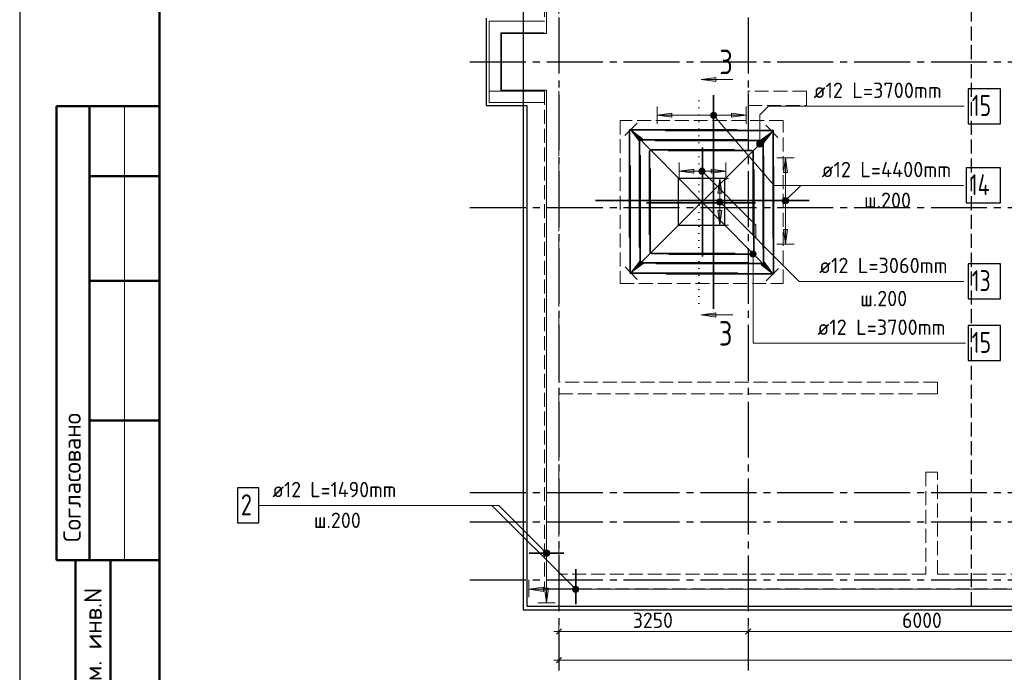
# Model space of a CAD drawing. Header units: millimetres. Extents: x 0 to 50400, y 0 to 35640.
# Tile 2 of 9: x 0 to 16915, y 8875 to 20087. Entities that reach past the tile are written whole.
import ezdxf

# ---------------------------------------------------------------- set-up
doc = ezdxf.new("R2010")
doc.units = ezdxf.units.MM
for name, pattern in [('______2', [324, 240, -84]), ('______5', [1320, 960, -120, 120, -120]), ('______9', [120, 0, -120])]:
    doc.linetypes.add(name, pattern=pattern)
for name, color, linetype, lineweight in [('Standard', 7, 'Continuous', 25), ('ЖБ Лента фундамента под плитной частью', 52, 'Continuous', 50), ('ЖБ Пилон', 7, 'Continuous', 35), ('ЖБ Плита Фундамента верхний уровень', 7, 'Continuous', 35), ('ЖБ Стена верхний уровень', 7, 'Continuous', 35), ('Общий01', 7, 'Continuous', 13), ('Общий02', 7, 'Continuous', 18), ('Позиционная метка линия выноска', 7, 'Continuous', 13), ('Позиционная метка номер позиции', 7, 'Continuous', 13), ('Размерная линия_ общее', 7, 'Continuous', 13)]:
    doc.layers.add(name, color=color, linetype=linetype, lineweight=lineweight)
for name, color, linetype, lineweight, true_color in [('Обрамление Г-обр.', 7, 'Continuous', 25, 0x5f1e0f), ('Обрамление П-обр. равн.', 7, 'Continuous', 25, 0x5f1e0f), ('Оси', 7, '______5', 13, 0x656565)]:
    doc.layers.add(name, color=color, linetype=linetype, lineweight=lineweight, true_color=true_color)
doc.styles.add('ISOCPEUR', font='txt')

msp = doc.modelspace()

# ---------------------------------------------------------------- hatches: boundary and pattern name
at = {"layer": 'Общий01', "linetype": 'Continuous', "lineweight": 13, "transparency": 33554687}
for points in [[(11961, 19023), (11709, 19059), (11961, 19095)], [(11961, 14979), (11709, 15015), (11961, 15051)]]:
    msp.add_hatch(color=7, dxfattribs=at).paths.add_polyline_path(points, flags=16)
at = {"layer": 'Общий02', "linetype": 'Continuous', "lineweight": 13, "transparency": 33554687}
for points in [[(11206, 18410), (10954, 18446), (11206, 18482)], [(10648, 17993), (10497, 18197), (10699, 18043)], [(13121, 17462), (13157, 17714), (13193, 17462)], [(11582, 17448), (11330, 17484), (11582, 17520)], [(11992, 17105), (12028, 17357), (12064, 17105)], [(10711, 15896), (10507, 15744), (10660, 15947)], [(9087, 10319), (9051, 10067), (9015, 10319)]]:
    msp.add_hatch(color=7, dxfattribs=at).paths.add_polyline_path(points, flags=16)
for points in [[(12230, 18410), (12482, 18446), (12230, 18482)], [(12774, 17959), (12927, 18163), (12723, 18010)], [(11878, 17448), (12130, 17484), (11878, 17520)], [(11992, 16809), (12028, 16557), (12064, 16809)], [(13121, 16481), (13157, 16229), (13193, 16481)], [(12737, 15875), (12940, 15721), (12789, 15925)], [(8997, 10338), (8745, 10302), (8997, 10266)]]:
    msp.add_hatch(color=7, dxfattribs=at).paths.add_polyline_path(points)
at = {"layer": 'Позиционная метка номер позиции', "linetype": 'Continuous', "lineweight": 13, "transparency": 33554687}
for points in [[(11912, 18499), (11871, 18463), (11869, 18436)], [(11912, 18499), (11869, 18436), (11940, 18497)], [(11940, 18497), (11869, 18436), (11881, 18410)], [(11871, 18463), (11912, 18499), (11887, 18487)], [(11940, 18497), (11881, 18410), (11963, 18481)], [(11963, 18481), (11881, 18410), (11905, 18395)], [(11963, 18481), (11905, 18395), (11975, 18456)], [(11975, 18456), (11905, 18395), (11932, 18393)], [(11975, 18456), (11932, 18393), (11973, 18428)], [(11973, 18428), (11932, 18393), (11957, 18405)], [(12662, 17953), (12770, 17953), (12763, 17980)], [(12662, 17953), (12763, 17980), (12670, 17980)], [(12670, 17926), (12770, 17953), (12662, 17953)], [(12670, 17980), (12763, 17980), (12743, 17999)], [(12670, 17980), (12743, 17999), (12689, 17999)], [(12670, 17926), (12763, 17926), (12770, 17953)], [(12689, 17999), (12743, 17999), (12716, 18007)], [(12689, 17906), (12763, 17926), (12670, 17926)], [(12689, 17906), (12743, 17906), (12763, 17926)], [(12743, 17906), (12689, 17906), (12716, 17899)], [(11670, 17498), (11708, 17536), (11684, 17522)], [(11708, 17536), (11670, 17498), (11670, 17470)], [(11708, 17536), (11670, 17470), (11736, 17536)], [(11736, 17536), (11670, 17470), (11684, 17446)], [(11736, 17536), (11684, 17446), (11760, 17522)], [(11760, 17522), (11684, 17446), (11708, 17432)], [(11760, 17522), (11708, 17432), (11774, 17498)], [(11774, 17498), (11708, 17432), (11736, 17432)], [(11774, 17498), (11736, 17432), (11774, 17470)], [(11774, 17470), (11736, 17432), (11760, 17446)], [(11976, 16971), (12014, 17009), (11990, 16995)], [(12014, 17009), (11976, 16971), (11976, 16943)], [(12014, 17009), (11976, 16943), (12041, 17009)], [(12041, 17009), (11976, 16943), (11990, 16919)], [(12041, 17009), (11990, 16919), (12066, 16995)], [(12066, 16995), (11990, 16919), (12014, 16905)], [(12066, 16995), (12014, 16905), (12080, 16971)], [(12080, 16971), (12014, 16905), (12041, 16905)], [(12080, 16971), (12041, 16905), (12080, 16943)], [(12080, 16943), (12041, 16905), (12066, 16919)], [(13106, 16993), (13196, 16941), (13119, 17017)], [(13106, 16965), (13171, 16927), (13106, 16993)], [(13106, 16993), (13171, 16927), (13196, 16941)], [(13144, 16927), (13106, 16965), (13119, 16941)], [(13106, 16965), (13144, 16927), (13171, 16927)], [(13119, 17017), (13209, 16965), (13144, 17031)], [(13119, 17017), (13196, 16941), (13209, 16965)], [(13144, 17031), (13209, 16965), (13209, 16993)], [(13144, 17031), (13209, 16993), (13171, 17031)], [(13171, 17031), (13209, 16993), (13196, 17017)], [(12645, 16088), (12552, 16088), (12545, 16061)], [(12645, 16088), (12545, 16061), (12653, 16061)], [(12626, 16108), (12572, 16108), (12552, 16088)], [(12626, 16108), (12552, 16088), (12645, 16088)], [(12572, 16108), (12626, 16108), (12599, 16115)], [(12653, 16061), (12545, 16061), (12552, 16034)], [(12653, 16061), (12552, 16034), (12645, 16034)], [(12645, 16034), (12552, 16034), (12572, 16015)], [(12645, 16034), (12572, 16015), (12626, 16015)], [(12626, 16015), (12572, 16015), (12599, 16007)], [(9013, 10883), (9065, 10973), (8999, 10908)], [(8999, 10908), (9065, 10973), (9037, 10973)], [(8999, 10908), (9037, 10973), (8999, 10935)], [(8999, 10935), (9037, 10973), (9013, 10960)], [(9013, 10883), (9065, 10973), (8999, 10908)], [(8999, 10908), (9065, 10973), (9037, 10973)], [(8999, 10908), (9037, 10973), (8999, 10935)], [(8999, 10935), (9037, 10973), (9013, 10960)], [(9013, 10883), (9089, 10960), (9065, 10973)], [(9013, 10883), (9089, 10960), (9065, 10973)], [(9037, 10870), (9089, 10960), (9013, 10883)], [(9037, 10870), (9089, 10960), (9013, 10883)], [(9037, 10870), (9103, 10935), (9089, 10960)], [(9037, 10870), (9103, 10935), (9089, 10960)], [(9065, 10870), (9103, 10935), (9037, 10870)], [(9065, 10870), (9103, 10935), (9037, 10870)], [(9065, 10870), (9103, 10908), (9103, 10935)], [(9065, 10870), (9103, 10908), (9103, 10935)], [(9103, 10908), (9065, 10870), (9089, 10883)], [(9103, 10908), (9065, 10870), (9089, 10883)], [(9514, 10264), (9566, 10354), (9500, 10289)], [(9500, 10289), (9566, 10354), (9538, 10354)], [(9500, 10289), (9538, 10354), (9500, 10316)], [(9500, 10316), (9538, 10354), (9514, 10340)], [(9514, 10264), (9590, 10340), (9566, 10354)], [(9538, 10250), (9590, 10340), (9514, 10264)], [(9538, 10250), (9604, 10316), (9590, 10340)], [(9566, 10250), (9604, 10316), (9538, 10250)], [(9566, 10250), (9604, 10289), (9604, 10316)], [(9604, 10289), (9566, 10250), (9590, 10264)]]:
    msp.add_hatch(color=7, dxfattribs=at).paths.add_polyline_path(points)

# ---------------------------------------------------------------- linework, layer by layer
at = {"layer": 'Standard', "color": 7, "linetype": 'Continuous', "lineweight": 25, "transparency": 33554687}
msp.add_line((2400, 35040), (2400, 1270), dxfattribs=at)
at = {"layer": 'Standard', "color": 7, "linetype": 'Continuous', "lineweight": 50, "transparency": 33554687}
for p, q in [((7, 18600), (0, 18600)), ((2400, 18600), (632, 18600)), ((632, 18600), (632, 10800)), ((632, 18600), (632, 10800)), ((1200, 18600), (1200, 10800)), ((2400, 17400), (1200, 17400)), ((2400, 15600), (1200, 15600)), ((2400, 13200), (1200, 13200)), ((0, 10800), (7, 10800)), ((632, 10800), (2400, 10800)), ((960, 600), (960, 10800)), ((960, 600), (960, 10800)), ((1560, 600), (1560, 10800))]:
    msp.add_line(p, q, dxfattribs=at)
at = {"layer": 'Standard', "color": 7, "linetype": 'Continuous', "lineweight": 13, "transparency": 33554687}
msp.add_line((1800, 18600), (1800, 10800), dxfattribs=at)
at = {"layer": 'Standard', "color": 7, "linetype": 'Continuous', "lineweight": 25, "transparency": 33554687}
msp.add_lwpolyline([(0, 0), (50400, 0), (50400, 35640), (0, 35640), (0, 0)], close=True, dxfattribs=at)
at = {"layer": 'Standard', "color": 7, "linetype": 'Continuous', "lineweight": 50, "transparency": 33554687}
msp.add_lwpolyline([(2400, 35040), (49800, 35040), (49800, 600), (2400, 600), (2400, 35040)], close=True, dxfattribs=at)
at = {"layer": 'Standard', "color": 254, "linetype": 'Continuous', "lineweight": -3, "true_color": 0xc4c4ff, "transparency": 33554687}
msp.add_lwpolyline([(8651, 9948), (31612, 9948), (31612, 27975), (8651, 27975), (8651, 9948)], dxfattribs=at)
at = {"layer": 'ЖБ Лента фундамента под плитной частью', "color": 251, "linetype": '______2', "lineweight": 13, "true_color": 0x656565, "transparency": 33554687}
for p, q in [((13115, 18357), (10315, 18357)), ((10315, 18357), (10315, 15557)), ((13115, 15557), (13115, 18357)), ((11315, 17357), (12115, 17357)), ((11315, 16557), (11315, 17357)), ((12115, 17357), (12115, 16557)), ((12115, 16557), (11315, 16557)), ((10315, 15557), (13115, 15557))]:
    msp.add_line(p, q, dxfattribs=at)
at = {"layer": 'ЖБ Пилон', "color": 253, "linetype": '______2', "lineweight": 13, "true_color": 0xa0a0a0, "transparency": 33554687}
for p, q in [((13515, 18862), (12515, 18862)), ((12515, 18862), (12515, 18612)), ((13515, 18612), (13515, 18862)), ((12515, 18612), (13515, 18612))]:
    msp.add_line(p, q, dxfattribs=at)
at = {"layer": 'ЖБ Плита Фундамента верхний уровень', "color": 251, "linetype": 'Continuous', "lineweight": 25, "true_color": 0x656565, "transparency": 33554687}
for p, q in [((8015, 20112), (8015, 18612)), ((8015, 18612), (8715, 18612)), ((8715, 18612), (8715, 10012)), ((12115, 17357), (11315, 17357)), ((11315, 17357), (11315, 16557)), ((12115, 16557), (12115, 17357)), ((11315, 16557), (12115, 16557)), ((8715, 10012), (40215, 10012))]:
    msp.add_line(p, q, dxfattribs=at)
at = {"layer": 'ЖБ Стена верхний уровень', "color": 253, "linetype": '______2', "lineweight": 13, "true_color": 0xa0a0a0, "transparency": 33554687}
for p, q in [((9015, 32362), (9015, 20062)), ((9265, 19862), (9265, 32362)), ((9015, 20062), (8065, 20062)), ((8065, 20062), (8065, 19862)), ((8065, 19862), (8065, 18862)), ((8265, 18862), (8265, 19862)), ((8265, 19862), (9015, 19862)), ((8065, 18862), (8265, 18862)), ((9015, 18862), (8065, 18862)), ((8065, 18862), (8065, 18662)), ((9015, 18862), (9015, 10312)), ((9015, 18662), (9015, 18862)), ((9265, 13862), (9265, 18862)), ((8065, 18662), (9015, 18662)), ((15765, 13862), (9265, 13862)), ((15765, 13662), (15765, 13862)), ((9265, 13662), (15565, 13662)), ((9265, 10562), (9265, 13662)), ((15565, 13662), (15765, 13662)), ((15565, 12312), (15765, 12312)), ((15565, 12312), (15565, 10562)), ((15765, 10562), (15765, 12312)), ((15565, 10562), (9265, 10562)), ((33465, 10562), (15765, 10562)), ((9015, 10312), (9265, 10312)), ((9265, 10312), (40165, 10312))]:
    msp.add_line(p, q, dxfattribs=at)
at = {"layer": 'Обрамление Г-обр.', "color": 7, "linetype": 'Continuous', "lineweight": 35, "transparency": 33554687}
for p, q in [((11922, 18792), (11922, 15120)), ((11922, 18792), (11922, 15120)), ((11730, 17893), (11730, 16021)), ((11730, 17893), (11730, 16021)), ((9893, 16979), (13564, 16979)), ((9893, 16979), (13564, 16979)), ((12643, 16939), (10771, 16939)), ((12643, 16939), (10771, 16939))]:
    msp.add_line(p, q, dxfattribs=at)
at = {"layer": 'Обрамление Г-обр.', "color": 7, "linetype": 'Continuous', "lineweight": 25, "transparency": 33554687}
for points in [[(16296, 18301), (16848, 18301), (16848, 18901), (16296, 18901), (16296, 18301)], [(16260, 16941), (16848, 16941), (16848, 17541), (16260, 17541), (16260, 16941)], [(16296, 15292), (16848, 15292), (16848, 15892), (16296, 15892), (16296, 15292)], [(16296, 14231), (16848, 14231), (16848, 14831), (16296, 14831), (16296, 14231)]]:
    msp.add_lwpolyline(points, dxfattribs=at)
at = {"layer": 'Обрамление Г-обр.', "color": 7, "linetype": 'Continuous', "lineweight": 35, "transparency": 33554687}
for points in [[(10477, 16345), (10477, 18195), (12327, 18195)], [(10477, 16345), (10477, 18195), (12327, 18195)], [(12942, 16335), (12942, 18185), (11092, 18185)], [(12942, 16335), (12942, 18185), (11092, 18185)], [(10649, 16172), (10649, 18022), (12499, 18022)], [(10649, 16172), (10649, 18022), (12499, 18022)], [(12770, 16162), (12770, 18012), (10920, 18012)], [(12770, 16162), (12770, 18012), (10920, 18012)], [(10818, 16391), (10818, 17816), (10819, 17822), (10821, 17829), (10825, 17835), (10829, 17841), (10834, 17845), (10840, 17848), (10847, 17851), (10854, 17851), (12278, 17851)], [(10818, 16391), (10818, 17816), (10819, 17822), (10821, 17829), (10825, 17835), (10829, 17841), (10834, 17845), (10840, 17848), (10847, 17851), (10854, 17851), (12278, 17851)], [(12601, 16381), (12601, 17806), (12600, 17812), (12598, 17819), (12595, 17825), (12590, 17831), (12585, 17835), (12579, 17838), (12572, 17841), (12566, 17841), (11141, 17841)], [(12601, 16381), (12601, 17806), (12600, 17812), (12598, 17819), (12595, 17825), (12590, 17831), (12585, 17835), (12579, 17838), (12572, 17841), (12566, 17841), (11141, 17841)], [(12510, 15909), (10660, 15909), (10660, 17759)], [(12510, 15909), (10660, 15909), (10660, 17759)], [(10931, 15896), (12781, 15896), (12781, 17746)], [(10931, 15896), (12781, 15896), (12781, 17746)], [(12338, 15732), (10488, 15732), (10488, 17582)], [(12338, 15732), (10488, 15732), (10488, 17582)], [(12290, 16071), (10866, 16071), (10859, 16072), (10852, 16075), (10846, 16078), (10841, 16082), (10837, 16087), (10833, 16094), (10831, 16100), (10830, 16107), (10830, 17531)], [(12290, 16071), (10866, 16071), (10859, 16072), (10852, 16075), (10846, 16078), (10841, 16082), (10837, 16087), (10833, 16094), (10831, 16100), (10830, 16107), (10830, 17531)], [(11103, 15719), (12953, 15719), (12953, 17569)], [(11103, 15719), (12953, 15719), (12953, 17569)], [(11151, 16059), (12576, 16059), (12582, 16060), (12589, 16063), (12595, 16066), (12600, 16070), (12605, 16075), (12608, 16082), (12610, 16088), (12611, 16095), (12611, 17519)], [(11151, 16059), (12576, 16059), (12582, 16060), (12589, 16063), (12595, 16066), (12600, 16070), (12605, 16075), (12608, 16082), (12610, 16088), (12611, 16095), (12611, 17519)]]:
    msp.add_lwpolyline(points, dxfattribs=at)
at = {"layer": 'Обрамление П-обр. равн.', "color": 7, "linetype": 'Continuous', "lineweight": 35, "transparency": 33554687}
for p, q in [((8751, 10922), (9351, 10922)), ((8751, 10922), (9351, 10922)), ((9552, 10048), (9552, 10648)), ((9552, 10048), (9552, 10648))]:
    msp.add_line(p, q, dxfattribs=at)
at = {"layer": 'Обрамление П-обр. равн.', "color": 7, "linetype": 'Continuous', "lineweight": 25, "transparency": 33554687}
msp.add_lwpolyline([(3739, 11442), (4111, 11442), (4111, 12042), (3739, 12042), (3739, 11442)], dxfattribs=at)
at = {"layer": 'Общий01', "color": 251, "linetype": '______2', "lineweight": 25, "true_color": 0x656565, "transparency": 33554687}
msp.add_line((16351, 10012), (16351, 32912), dxfattribs=at)
at = {"layer": 'Общий01', "color": 7, "linetype": 'Continuous', "lineweight": 13, "transparency": 33554687}
for p, q in [((11709, 19059), (11961, 19095)), ((11709, 19059), (12249, 19059)), ((11709, 19059), (11709, 19059)), ((11709, 19059), (11709, 19059)), ((11709, 19059), (11709, 19059)), ((11961, 19023), (11709, 19059)), ((11961, 19095), (11961, 19023)), ((11961, 19059), (11979, 19059)), ((11709, 15015), (11961, 15051)), ((11709, 15015), (12249, 15015)), ((11709, 15015), (11709, 15015)), ((11709, 15015), (11709, 15015)), ((11709, 15015), (11709, 15015)), ((11961, 14979), (11709, 15015)), ((11961, 15051), (11961, 14979)), ((11961, 15015), (11979, 15015))]:
    msp.add_line(p, q, dxfattribs=at)
at = {"layer": 'Общий01', "color": 7, "linetype": '______9', "lineweight": 13, "transparency": 33554687}
msp.add_line((11666, 15211), (11666, 18822), dxfattribs=at)
at = {"layer": 'Общий02', "color": 7, "linetype": 'Continuous', "lineweight": 13, "transparency": 33554687}
for p, q in [((10954, 18296), (10954, 18596)), ((10954, 18446), (11206, 18482)), ((10954, 18446), (12482, 18446)), ((10954, 18446), (10954, 18446)), ((10954, 18446), (10954, 18446)), ((10954, 18446), (10954, 18446)), ((11206, 18410), (10954, 18446)), ((11206, 18482), (11206, 18410)), ((11206, 18446), (11224, 18446)), ((12230, 18446), (12212, 18446)), ((12482, 18446), (12230, 18482)), ((12230, 18482), (12230, 18410)), ((12230, 18410), (12482, 18446)), ((12482, 18296), (12482, 18596)), ((12482, 18446), (12482, 18446)), ((12482, 18446), (12482, 18446)), ((12482, 18446), (12482, 18446)), ((10394, 18099), (10606, 18310)), ((13026, 18062), (12816, 18276)), ((10497, 18197), (12940, 15721)), ((10497, 18197), (10497, 18197)), ((10497, 18197), (10497, 18197)), ((10497, 18197), (10497, 18197)), ((10497, 18197), (10699, 18043)), ((10648, 17993), (10497, 18197)), ((10507, 15744), (12927, 18163)), ((12927, 18163), (12723, 18010)), ((12774, 17959), (12927, 18163)), ((12927, 18163), (12927, 18163)), ((12927, 18163), (12927, 18163)), ((12927, 18163), (12927, 18163)), ((10699, 18043), (10648, 17993)), ((10674, 18018), (10686, 18005)), ((12723, 18010), (12774, 17959)), ((12748, 17985), (12736, 17972)), ((11330, 17334), (11330, 17634)), ((12130, 17334), (12130, 17634)), ((13007, 17714), (13307, 17714)), ((13121, 17462), (13157, 17714)), ((13157, 17714), (13157, 16229)), ((13157, 17714), (13157, 17714)), ((13157, 17714), (13157, 17714)), ((13157, 17714), (13157, 17714)), ((13157, 17714), (13193, 17462)), ((11330, 17484), (11582, 17520)), ((11330, 17484), (12130, 17484)), ((11330, 17484), (11330, 17484)), ((11330, 17484), (11330, 17484)), ((11330, 17484), (11330, 17484)), ((11582, 17448), (11330, 17484)), ((11582, 17520), (11582, 17448)), ((11582, 17484), (11600, 17484)), ((11878, 17484), (11860, 17484)), ((12130, 17484), (11878, 17520)), ((11878, 17520), (11878, 17448)), ((11878, 17448), (12130, 17484)), ((12130, 17484), (12130, 17484)), ((12130, 17484), (12130, 17484)), ((12130, 17484), (12130, 17484)), ((13193, 17462), (13121, 17462)), ((13157, 17462), (13157, 17444)), ((11878, 17357), (12178, 17357)), ((11992, 17105), (12028, 17357)), ((12028, 17357), (12028, 16557)), ((12028, 17357), (12028, 17357)), ((12028, 17357), (12028, 17357)), ((12028, 17357), (12028, 17357)), ((12028, 17357), (12064, 17105)), ((12064, 17105), (11992, 17105)), ((12028, 17105), (12028, 17087)), ((12064, 16809), (11992, 16809)), ((11992, 16809), (12028, 16557)), ((12028, 16809), (12028, 16827)), ((12028, 16557), (12064, 16809)), ((11878, 16557), (12178, 16557)), ((12028, 16557), (12028, 16557)), ((12028, 16557), (12028, 16557)), ((12028, 16557), (12028, 16557)), ((13193, 16481), (13121, 16481)), ((13121, 16481), (13157, 16229)), ((13157, 16481), (13157, 16499)), ((13157, 16229), (13193, 16481)), ((13007, 16229), (13307, 16229)), ((13157, 16229), (13157, 16229)), ((13157, 16229), (13157, 16229)), ((13157, 16229), (13157, 16229)), ((10507, 15744), (10660, 15947)), ((10660, 15947), (10711, 15896)), ((10685, 15922), (10698, 15935)), ((12789, 15925), (12737, 15875)), ((12763, 15900), (12750, 15913)), ((12940, 15721), (12789, 15925)), ((10610, 15625), (10400, 15839)), ((10711, 15896), (10507, 15744)), ((10507, 15744), (10507, 15744)), ((10507, 15744), (10507, 15744)), ((10507, 15744), (10507, 15744)), ((12737, 15875), (12940, 15721)), ((12826, 15603), (13038, 15815)), ((12940, 15721), (12940, 15721)), ((12940, 15721), (12940, 15721)), ((12940, 15721), (12940, 15721)), ((8745, 10166), (8745, 10466)), ((8997, 10338), (8745, 10302)), ((8997, 10266), (8997, 10338)), ((9051, 10067), (9015, 10319)), ((9015, 10319), (9087, 10319)), ((9051, 10319), (9051, 10337)), ((9087, 10319), (9051, 10067)), ((8745, 10302), (8745, 10302)), ((8745, 10302), (8745, 10302)), ((8745, 10302), (8745, 10302)), ((8745, 10302), (8997, 10266)), ((8997, 10302), (9015, 10302)), ((8901, 10067), (9201, 10067)), ((9051, 10067), (9051, 10067)), ((9051, 10067), (9051, 10067)), ((9051, 10067), (9051, 10067))]:
    msp.add_line(p, q, dxfattribs=at)
msp.add_lwpolyline([(9051, 10067), (9051, 18874), (8277, 18874), (8277, 19851), (9051, 19851), (9051, 32643), (18576, 32643), (20286, 32643), (37710, 32643), (39520, 32643), (39950, 32643), (39950, 10302), (8745, 10302)], dxfattribs=at)
at = {"layer": 'Оси', "color": 8, "linetype": '______5', "lineweight": -3, "transparency": 33554687}
for p, q in [((9265, 33324), (9265, 8909)), ((12515, 33324), (12515, 8909)), ((7736, 19362), (42963, 19362)), ((7736, 16862), (42963, 16862)), ((7736, 11962), (42963, 11962)), ((7736, 11462), (42963, 11462)), ((7736, 10462), (42963, 10462))]:
    msp.add_line(p, q, dxfattribs=at)
at = {"layer": 'Позиционная метка линия выноска', "color": 7, "linetype": 'Continuous', "lineweight": 18, "transparency": 33554687}
for p, q in [((8065, 18662), (8065, 20062)), ((8065, 20062), (8385, 20062)), ((9015, 20062), (8365, 20062)), ((9015, 19862), (8265, 19862)), ((8265, 19862), (8265, 18862)), ((8265, 18862), (9015, 18862)), ((9015, 18662), (8065, 18662))]:
    msp.add_line(p, q, dxfattribs=at)
at = {"layer": 'Позиционная метка номер позиции', "color": 7, "linetype": 'Continuous', "lineweight": 13, "transparency": 33554687}
for p, q in [((11887, 18487), (11887, 18487)), ((11963, 18481), (11963, 18481)), ((11881, 18410), (11881, 18410)), ((11957, 18405), (11957, 18405)), ((12662, 17953), (12662, 17953)), ((12716, 18007), (12716, 18007)), ((12770, 17953), (12770, 17953)), ((12716, 17899), (12716, 17899)), ((11684, 17522), (11684, 17522)), ((11684, 17446), (11684, 17446)), ((11760, 17522), (11760, 17522)), ((11760, 17446), (11760, 17446)), ((11990, 16995), (11990, 16995)), ((11990, 16919), (11990, 16919)), ((12066, 16995), (12066, 16995)), ((12066, 16919), (12066, 16919)), ((13119, 17017), (13119, 17017)), ((13119, 16941), (13119, 16941)), ((13196, 17017), (13196, 17017)), ((13196, 16941), (13196, 16941)), ((12599, 16115), (12599, 16115)), ((12545, 16061), (12545, 16061)), ((12599, 16007), (12599, 16007)), ((12653, 16061), (12653, 16061)), ((9552, 10302), (8113, 11742)), ((9051, 10922), (8846, 11127)), ((9013, 10960), (9013, 10960)), ((9013, 10960), (9013, 10960)), ((9013, 10883), (9013, 10883)), ((9013, 10883), (9013, 10883)), ((9089, 10960), (9089, 10960)), ((9089, 10960), (9089, 10960)), ((9089, 10883), (9089, 10883)), ((9089, 10883), (9089, 10883)), ((9514, 10340), (9514, 10340)), ((9590, 10340), (9590, 10340)), ((9514, 10264), (9514, 10264)), ((9590, 10264), (9590, 10264))]:
    msp.add_line(p, q, dxfattribs=at)
for points in [[(11922, 18446), (12961, 17241), (13419, 17241)], [(12716, 17953), (12716, 18453), (12865, 18601), (16225, 18601)], [(11722, 17484), (12649, 16557), (12649, 16335)], [(13157, 16979), (13419, 17241), (16212, 17241)], [(12028, 16957), (13392, 15592), (16218, 15592)], [(12599, 16061), (12599, 14531), (16249, 14531)], [(9051, 10922), (8231, 11742), (4111, 11742)]]:
    msp.add_lwpolyline(points, dxfattribs=at)
for centre in [(11922, 18446), (12716, 17953), (11722, 17484), (12028, 16957), (13157, 16979), (12599, 16061), (9051, 10922), (9051, 10922), (9552, 10302)]:
    msp.add_circle(centre, 54, dxfattribs=at)
at = {"layer": 'Размерная линия_ общее', "color": 7, "linetype": 'Continuous', "lineweight": 13, "transparency": 33554687}
for p, q in [((9265, 9577), (9265, 9727)), ((12515, 9577), (12515, 9727)), ((9265, 9577), (9175, 9577)), ((9265, 9577), (9265, 9427)), ((9265, 9577), (12515, 9577)), ((12515, 9577), (12515, 9427)), ((12515, 9577), (18515, 9577)), ((9265, 9082), (9265, 9232)), ((9265, 9082), (9175, 9082)), ((9265, 9082), (9265, 8932)), ((9265, 9082), (9265, 8988)), ((9265, 9082), (40065, 9082))]:
    msp.add_line(p, q, dxfattribs=at)
at = {"layer": 'Размерная линия_ общее', "color": 7, "linetype": 'Continuous', "lineweight": 25, "transparency": 33554687}
for p, q in [((9220, 9532), (9310, 9622)), ((12470, 9532), (12560, 9622)), ((9220, 9037), (9310, 9127))]:
    msp.add_line(p, q, dxfattribs=at)

# ---------------------------------------------------------------- texts
at = {"layer": 'Standard', "color": 7, "linetype": 'Continuous', "lineweight": 50, "transparency": 33554687, "char_height": 300, "attachment_point": 7, "rotation": 90, "style": 'ISOCPEUR'}
for s, insert, width in [('\\A1;{\\fISOCPEUR|i0|b0;\\H300.000000;\\W1.000000;\\C7;Согласовано}\\P', (1050, 11114), 2486.25), ('\\A1;{\\fISOCPEUR|i0|b0;\\H300.000000;\\W1.000000;\\C7;Взам. инв.N}\\P', (1408, 8083), 2290.92)]:
    msp.add_mtext(s, dxfattribs=dict(at, insert=insert, width=width))
at = {"layer": 'Обрамление Г-обр.', "color": 7, "linetype": 'Continuous', "lineweight": 13, "transparency": 33554687, "attachment_point": 7, "style": 'ISOCPEUR'}
for s, insert, char_height, width in [('\\W0.96;ø12 L=3700mm ', (13641, 18742), 264, 2580.64), ('\\W0.75;15', (16356, 18433), 360, 566.74), ('\\W0.96;ø12 L=4400mm ', (13778, 17381), 264, 2633.64), ('\\W0.76;14', (16320, 17073), 360, 605.48), ('\\W0.96;ø12 L=3060mm ', (13735, 15733), 264, 2580.62), ('\\W0.75;13', (16356, 15424), 360, 566.74), ('\\W0.96;ø12 L=3700mm ', (13706, 14672), 264, 2580.62), ('\\W0.75;15', (16356, 14363), 360, 566.74)]:
    msp.add_mtext(s, dxfattribs=dict(at, insert=insert, char_height=char_height, width=width))
at = {"layer": 'Обрамление П-обр. равн.', "color": 7, "linetype": 'Continuous', "lineweight": 13, "transparency": 33554687, "attachment_point": 7, "style": 'ISOCPEUR'}
for s, insert, char_height, width in [('\\W0.95;ш.200 ', (14506, 16853), 264, 1154.55), ('\\W0.95;ш.200 ', (14441, 15165), 264, 1154.56), ('\\W0.94;ø12 L=1490mm ', (4342, 11883), 264, 2551.79), ('\\W0.78;2', (3799, 11574), 360, 391.69), ('\\W0.95;ш.200 ', (5055, 11355), 264, 1154.56)]:
    msp.add_mtext(s, dxfattribs=dict(at, insert=insert, char_height=char_height, width=width))
at = {"layer": 'Общий01', "color": 7, "linetype": 'Continuous', "lineweight": 35, "transparency": 33554687, "char_height": 420, "attachment_point": 7, "style": 'ISOCPEUR'}
for insert, width in [((12020, 19151), 456.96), ((12013, 14488), 456.97)]:
    msp.add_mtext('\\W0.78;3', dxfattribs=dict(at, insert=insert, width=width))
at = {"layer": 'Размерная линия_ общее', "color": 7, "linetype": 'Continuous', "lineweight": 25, "transparency": 33554687, "char_height": 264, "attachment_point": 7, "style": 'ISOCPEUR'}
for s, insert, width in [('\\W0.93;3250', (10534, 9637), 861.72), ('\\W0.93;6000', (15159, 9637), 861.71)]:
    msp.add_mtext(s, dxfattribs=dict(at, insert=insert, width=width))

doc.saveas('drawing.dxf')
